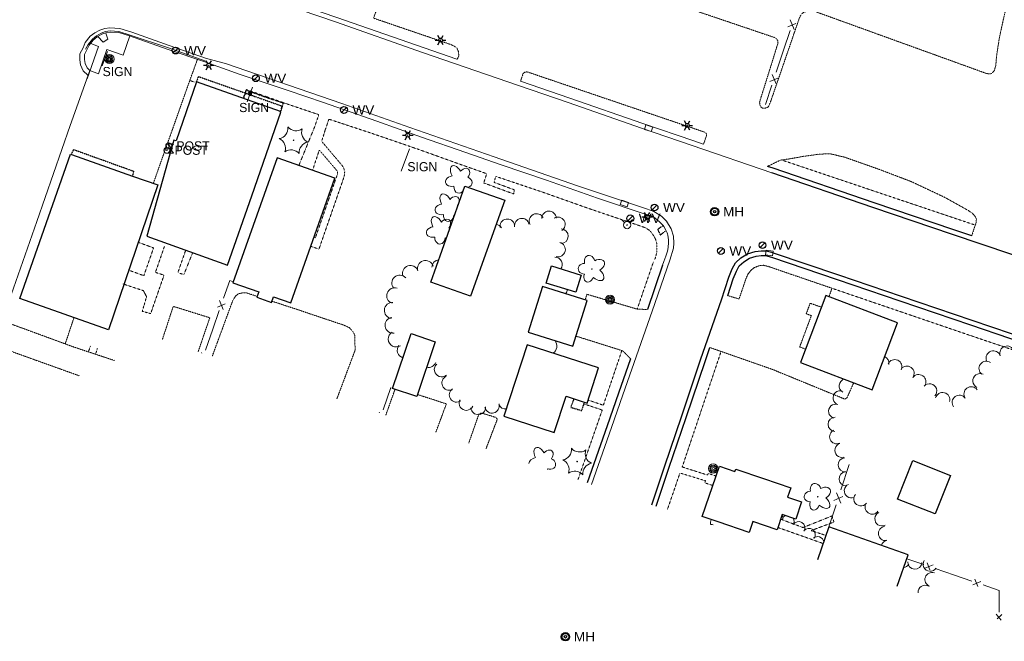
# Model space of a CAD drawing. Extents: x 386588 to 390135, y 96998 to 113606.
# Tile 22 of 92: x 388141 to 388659, y 98627 to 98953. Entities that reach past the tile are written whole.
import ezdxf
from ezdxf.enums import TextEntityAlignment as Align

# ---------------------------------------------------------------- set-up
doc = ezdxf.new("R2010")
doc.units = 0
doc.header["$MEASUREMENT"] = 0
for name, pattern in [('Wisdot1', [0.0625, 0.03125, -0.03125]), ('Wisdot3', [0.1875, 0.125, -0.0625]), ('Wisdot5', [0.1, 0.05, -0.05])]:
    doc.linetypes.add(name, pattern=pattern)
for name, color, linetype, lineweight in [('E_BLD', 241, 'Continuous', 25), ('E_BLD_HvyDash', 241, 'Wisdot3', 25), ('E_DRN', 40, 'Continuous', 15), ('E_DTM_SlopeBottom', 3, 'Wisdot1', 25), ('E_DTM_SlopeTop', 3, 'Wisdot1', 25), ('E_DWY', 2, 'Wisdot3', 15), ('E_LAND_Vegetation', 3, 'Continuous', 15), ('E_LTG', 21, 'Continuous', 25), ('E_MISCPROP', 30, 'Continuous', 15), ('E_MISCPROP_HvyDash', 241, 'Wisdot3', 25), ('E_MISCPROP_Railing', 30, 'Continuous', 15), ('E_PATH_Sidewalk', 2, 'Wisdot5', 15), ('E_RDWY', 21, 'Continuous', 25), ('E_RDWY_AsphConc', 200, 'Continuous', 25), ('E_SGN', 21, 'Continuous', 15), ('E_SGN_Footing', 21, 'Wisdot5', 15), ('E_UTL_AG', 30, 'Continuous', 15), ('E_UTL_SAN', 3, 'Continuous', 25), ('E_UTL_W', 5, 'Continuous', 25), ('E_UTL_WHydrant', 4, 'Continuous', 15)]:
    doc.layers.add(name, color=color, linetype=linetype, lineweight=lineweight)
doc.layers.add('P2S1_Complete', color=7, linetype='Continuous', lineweight=15, transparency=0.9)
doc.styles.add('Style-dot_font5', font='dot_font5.shx')

# ---------------------------------------------------------------- blocks, each defined once
blk = doc.blocks.new('MTR')
at = {"layer": 'E_UTL_AG', "flags": 128}
for points in [[(-3.8, 6.5), (3.8, 6.5), (0, 1.2)], [(-3.8, -6.5), (3.8, -6.5), (0, -1.2)]]:
    blk.add_lwpolyline(points, close=True, dxfattribs=at)
at = {"layer": 'E_UTL_AG'}
blk.add_ellipse((0, 0), major_axis=(2.5, 0), ratio=0.5, dxfattribs=at)
blk = doc.blocks.new('CTRE')
at = {"layer": 'E_LAND_Vegetation'}
blk.add_circle((0, 0), 0.223, dxfattribs=at)
for centre, start, end in [((-11.97, 8.96), 280.2067, 5.97162), ((1.81, 14.92), 220.21132, 305.97623), ((13.83, 5.89), 160.21133, 245.97624), ((-13.83, -5.9), 340.21132, 65.97623), ((-1.81, -14.93), 40.21133, 125.97624)]:
    blk.add_arc(centre, 7.87, start, end, dxfattribs=at)
at = {"layer": 'E_LAND_Vegetation', "extrusion": (0, 0, -1)}
blk.add_arc((-12.03, -9.04), 7.87, 354.07279, 79.74889, dxfattribs=at)
blk = doc.blocks.new('POLE')
at = {"layer": 'E_MISCPROP'}
for radius in [4.46, 3.35, 2.23, 1.12]:
    blk.add_circle((0, 0), radius, dxfattribs=at)
blk = doc.blocks.new('POST')
at = {"layer": 'E_MISCPROP'}
for radius in [4, 0.5]:
    blk.add_circle((0, 0), radius, dxfattribs=at)
at = {"layer": 'E_MISCPROP', "style": 'Style-dot_font5'}
blk.add_text('POST', height=12, dxfattribs=at).set_placement((10, 0), align=Align.MIDDLE_LEFT)
blk = doc.blocks.new('SIGN')
at = {"layer": 'E_SGN', "lineweight": 13, "style": 'Style-dot_font5'}
blk.add_text('SIGN', height=12, dxfattribs=at).set_placement((0, 0), align=Align.MIDDLE_CENTER)
blk = doc.blocks.new('DTRE')
at = {"layer": 'E_LAND_Vegetation'}
blk.add_circle((-0.18, 0), 0.183, dxfattribs=at)
for centre, major_axis, ratio in [((-1.87, 5.32), (1.36, -4.98), 0.782863), ((4.06, 2.74), (-5.27, -2.93), 0.691916), ((-5.87, 0.15), (4.93, -0.12), 0.832022), ((-2.49, -5.24), (1.8, 4.86), 0.716896), ((3.54, -3.71), (-5.01, 4.58), 0.560249)]:
    blk.add_ellipse(centre, major_axis=major_axis, ratio=ratio, start_param=1.570796, end_param=4.712389, dxfattribs=at)
blk = doc.blocks.new('INLET')
at = {"layer": 'E_DRN', "flags": 128}
blk.add_lwpolyline([(-7.5, 10), (7.5, 10), (7.5, 0), (-7.5, 0)], close=True, dxfattribs=at)
blk = doc.blocks.new('WV')
at = {"layer": 'E_UTL_W'}
blk.add_line((-2.8, -2.8), (2.8, 2.8), dxfattribs=at)
blk.add_circle((0, 0), 4, dxfattribs=at)
at = {"layer": 'E_UTL_W', "style": 'Style-dot_font5', "width": 1.111111}
blk.add_text('WV', height=10.8, dxfattribs=at).set_placement((10, 0), align=Align.MIDDLE_LEFT)
blk = doc.blocks.new('HYD')
at = {"layer": 'E_UTL_WHydrant'}
for p, q in [((-3.8, 3.8), (-8.3, 8.3)), ((3.8, 3.8), (8.3, 8.3))]:
    blk.add_line(p, q, dxfattribs=at)
for radius in [5.48, 0.42]:
    blk.add_circle((0, 0), radius, dxfattribs=at)
blk = doc.blocks.new('LPOL')
at = {"layer": 'E_LTG'}
for p, q in [((-4, 0), (-1.5, 0)), ((-0.75, 1.3), (-2, 3.46)), ((0.75, 1.3), (2, 3.46)), ((1.5, 0), (4, 0)), ((-2, -3.46), (-0.75, -1.3)), ((2, -3.46), (0.75, -1.3))]:
    blk.add_line(p, q, dxfattribs=at)
for radius in [1.5, 1.5, 1.5, 0.125]:
    blk.add_circle((0, 0), radius, dxfattribs=at)
blk = doc.blocks.new('SAMH')
at = {"layer": 'E_UTL_SAN'}
for radius in [5, 4, 1.5]:
    blk.add_circle((0, 0), radius, dxfattribs=at)
at = {"layer": 'E_UTL_SAN', "style": 'Style-dot_font5', "width": 1.111111}
blk.add_text('MH', height=10.8, dxfattribs=at).set_placement((10, 0), align=Align.MIDDLE_LEFT)

msp = doc.modelspace()

# ---------------------------------------------------------------- linework, layer by layer
at = {"layer": 'E_BLD'}
for p, q in [((388234.32, 98920.57), (388223.58, 98889.68)), ((388278.49, 98905), (388234.32, 98920.57)), ((388263.32, 98860.64), (388278.58, 98904.58)), ((388278.35, 98904.69), (388278.49, 98905)), ((388278.58, 98904.58), (388278.35, 98904.69)), ((388221.88, 98888.18), (388208.15, 98839.58)), ((388222.48, 98890.02), (388221.88, 98888.18)), ((388223.58, 98889.68), (388222.48, 98890.02)), ((388141.52, 98806.84), (388168.13, 98882.53)), ((388168.13, 98882.53), (388168.62, 98882.51)), ((388168.62, 98882.51), (388200.67, 98871.1)), ((388276.6, 98880.69), (388253.41, 98815.07)), ((388307.03, 98869.94), (388276.6, 98880.69)), ((388276.6, 98880.69), (388276.6, 98880.69)), ((388200.67, 98871.1), (388214, 98866.56)), ((388214, 98866.56), (388188.12, 98790.45)), ((388283.9, 98804.46), (388307.03, 98869.94)), ((388307.03, 98869.94), (388307.03, 98869.94)), ((388357.35, 98815.43), (388375.28, 98865.85)), ((388375.28, 98865.85), (388375.28, 98865.85)), ((388375.28, 98865.85), (388396.25, 98858.4)), ((388250.62, 98824.36), (388263.32, 98860.64)), ((388396.25, 98858.4), (388378.33, 98807.98)), ((388208.15, 98839.58), (388250.62, 98824.36)), ((388418.08, 98814.94), (388420.88, 98823.92)), ((388420.88, 98823.92), (388420.88, 98823.92)), ((388420.88, 98823.92), (388436.35, 98819.1)), ((388436.35, 98819.1), (388433.55, 98810.11)), ((388253.41, 98815.07), (388253.41, 98815.07)), ((388253.41, 98815.07), (388267.04, 98810.25)), ((388378.33, 98807.98), (388357.35, 98815.43)), ((388357.35, 98815.43), (388357.35, 98815.43)), ((388433.55, 98810.11), (388418.08, 98814.94)), ((388418.08, 98814.94), (388418.08, 98814.94)), ((388267.04, 98810.25), (388266.06, 98807.49)), ((388416.01, 98813.13), (388408.46, 98789.18)), ((388439.59, 98805.7), (388416.01, 98813.13)), ((388433.55, 98810.11), (388433.55, 98810.11)), ((388564.93, 98808.37), (388551.57, 98773.27)), ((388602.53, 98794.05), (388564.93, 98808.37)), ((388564.93, 98808.37), (388564.93, 98808.37)), ((388188.12, 98790.45), (388141.52, 98806.84)), ((388266.06, 98807.49), (388266.06, 98807.49)), ((388266.06, 98807.49), (388273.66, 98804.8)), ((388273.66, 98804.8), (388274.69, 98807.72)), ((388274.69, 98807.72), (388274.69, 98807.72)), ((388274.69, 98807.72), (388283.9, 98804.46)), ((388378.33, 98807.98), (388378.33, 98807.98)), ((388432.04, 98781.75), (388439.59, 98805.7)), ((388439.59, 98805.7), (388439.59, 98805.7)), ((388589.17, 98758.95), (388602.53, 98794.05)), ((388602.53, 98794.05), (388602.53, 98794.05)), ((388337.31, 98759.56), (388347.02, 98788.39)), ((388347.02, 98788.39), (388359.69, 98784.12)), ((388408.46, 98789.18), (388408.46, 98789.18)), ((388408.46, 98789.18), (388432.04, 98781.75)), ((388359.69, 98784.12), (388349.98, 98755.29)), ((388407.98, 98782.52), (388395.83, 98744.99)), ((388445.57, 98770.36), (388407.98, 98782.52)), ((388551.57, 98773.27), (388589.17, 98758.95)), ((388439.61, 98751.95), (388445.57, 98770.36)), ((388445.57, 98770.36), (388445.57, 98770.36)), ((388349.98, 98755.29), (388337.31, 98759.56)), ((388337.31, 98759.56), (388337.31, 98759.56)), ((388349.98, 98755.29), (388349.98, 98755.29)), ((388422.24, 98736.45), (388428.42, 98755.57)), ((388428.42, 98755.57), (388428.42, 98755.57)), ((388428.42, 98755.57), (388439.61, 98751.95)), ((388439.61, 98751.95), (388439.61, 98751.95)), ((388395.83, 98744.99), (388395.83, 98744.99)), ((388395.83, 98744.99), (388422.24, 98736.45)), ((388422.24, 98736.45), (388422.24, 98736.45)), ((388602.63, 98701.49), (388610.59, 98721.71)), ((388610.59, 98721.71), (388630.39, 98713.92)), ((388500.02, 98692.31), (388509.08, 98718.83)), ((388509.08, 98718.83), (388517.16, 98716.07)), ((388517.16, 98716.07), (388517.58, 98717.3)), ((388517.16, 98716.07), (388517.16, 98716.07)), ((388517.58, 98717.3), (388517.58, 98717.3)), ((388517.58, 98717.3), (388532.14, 98712.32)), ((388532.14, 98712.32), (388532.14, 98712.32)), ((388532.14, 98712.32), (388546.46, 98707.44)), ((388630.39, 98713.92), (388622.43, 98693.7)), ((388630.39, 98713.92), (388630.39, 98713.92)), ((388546.46, 98707.44), (388544.77, 98702.51)), ((388546.46, 98707.44), (388546.46, 98707.44)), ((388544.77, 98702.51), (388544.77, 98702.51)), ((388544.77, 98702.51), (388552.18, 98699.98)), ((388552.18, 98699.98), (388549.11, 98690.98)), ((388552.18, 98699.98), (388552.18, 98699.98)), ((388602.63, 98701.49), (388602.63, 98701.49)), ((388622.43, 98693.7), (388602.63, 98701.49)), ((388500.02, 98692.31), (388500.02, 98692.31)), ((388508.35, 98689.48), (388500.02, 98692.31)), ((388524.61, 98683.93), (388508.35, 98689.48)), ((388508.35, 98689.48), (388508.35, 98689.48)), ((388526.6, 98689.74), (388524.61, 98683.93)), ((388539.29, 98685.4), (388526.6, 98689.74)), ((388526.6, 98689.74), (388526.6, 98689.74)), ((388542.03, 98693.4), (388539.29, 98685.4)), ((388549.11, 98690.98), (388542.03, 98693.4)), ((388542.03, 98693.4), (388542.03, 98693.4)), ((388622.43, 98693.7), (388622.43, 98693.7)), ((388566.56, 98686.89), (388560.49, 98669.6)), ((388608.18, 98672.27), (388566.56, 98686.89)), ((388524.61, 98683.93), (388524.61, 98683.93)), ((388602.42, 98655.85), (388608.18, 98672.27)), ((388608.18, 98672.27), (388608.18, 98672.27))]:
    msp.add_line(p, q, dxfattribs=at)
at = {"layer": 'E_BLD_HvyDash', "flags": 128}
for points in [[(388234.32, 98920.57), (388235.37, 98923.35)], [(388235.37, 98923.35), (388279.38, 98907.82)], [(388279.38, 98907.82), (388278.49, 98905)], [(388168.62, 98882.51), (388169.8, 98885.02)], [(388169.8, 98885.02), (388201.23, 98873.67)], [(388201.23, 98873.67), (388200.67, 98871.1)], [(388479.5, 98845.17), (388476.63, 98843.05)], [(388476.63, 98843.05), (388477.89, 98840.21)], [(388477.89, 98840.21), (388481.02, 98842.41)]]:
    msp.add_lwpolyline(points, dxfattribs=at)
at = {"layer": 'E_DTM_SlopeBottom', "flags": 128}
for points in [[(388260.4, 98916.39), (388258.92, 98912.16)], [(388271.26, 98912.54), (388260.4, 98916.39)], [(388280.03, 98909.48), (388271.26, 98912.54)], [(388278.54, 98905.03), (388280.03, 98909.48)]]:
    msp.add_lwpolyline(points, dxfattribs=at)
at = {"layer": 'E_DTM_SlopeTop', "flags": 128}
msp.add_lwpolyline([(388278.48, 98905.05), (388279.9, 98909.42), (388271.21, 98912.21), (388260.48, 98916.16), (388259.08, 98912.06)], dxfattribs=at)
at = {"layer": 'E_DWY', "flags": 128}
for points in [[(388354.68, 99024.54), (388333.29, 99031.53), (388324.69, 99033.96), (388314.33, 99036.35), (388304.84, 99038.94), (388297.32, 99042.53), (388290.59, 99046.24), (388286.25, 99051.35), (388282.67, 99056), (388280.81, 99059.96), (388277.7, 99065.15), (388274.29, 99069.37), (388270.36, 99072.69), (388264.59, 99076.25), (388257.71, 99079.08), (388225.56, 99089.37), (388219.17, 99091.29), (388215.79, 99092.82), (388212.84, 99094.59), (388209.97, 99096.15), (388206.83, 99097.33), (388203.29, 99097.98), (388199.94, 99097.98), (388196.22, 99095.84), (388192.7, 99090.44), (388186.12, 99065.09), (388186.44, 99060.23), (388188.06, 99057.64), (388191.08, 99056.02), (388290.27, 99024.22), (388296.74, 99022.23), (388314.95, 99018.9), (388319.76, 99017.83), (388322.66, 99015.83), (388325.18, 99012.94), (388326.5, 99010.54), (388327.92, 99007.72), (388330, 99004.87), (388332.06, 99002.38), (388334.48, 98999.92), (388337.3, 98997.99), (388340.7, 98996.09), (388341.18, 98995.47), (388341.6, 98994.62), (388327.34, 98953.99), (388368.09, 98940.1), (388370.96, 98938.61), (388371.9, 98936.48), (388372.11, 98934.31), (388371.31, 98932.43)], [(388535.91, 98910.22), (388550.91, 98953.79), (388552.04, 98956.21), (388553.79, 98957.32), (388556.22, 98957.77), (388558.87, 98957.64), (388648.99, 98925.07), (388650.48, 98924.7), (388651.48, 98924.7), (388652.49, 98925.41), (388653.41, 98926.53), (388654.14, 98928.8), (388654.65, 98934.52), (388656.02, 98943.34), (388658.63, 98955.52), (388661.9, 98967.51), (388664.98, 98975.27), (388669.49, 98985.23), (388673.86, 98992.84), (388677.51, 98997.18), (388682.35, 99001.24), (388687.22, 99003.84), (388693.88, 99006.03), (388699.79, 99007), (388708.27, 99007.31), (388714.4, 99006.82), (388722.77, 99005.08), (388729.9, 99002.67), (388737, 98998.96), (388745.65, 98993.78), (388753.42, 98987.77), (388762.7, 98979.35), (388769.03, 98972.02), (388774.61, 98964.64), (388778.66, 98957.17), (388781.66, 98950.62), (388783.68, 98942.14), (388784.22, 98935.55), (388783.31, 98926.06), (388782.11, 98915.55), (388778.52, 98901.19), (388773.28, 98885.27), (388803.32, 98873.84), (388803.72, 98873.05), (388796.9, 98854.44), (388783.82, 98819.14), (388781.88, 98813.68), (388781.27, 98813.23), (388780.69, 98813.08), (388764.35, 98819.23), (388730.96, 98830.91), (388714.91, 98837.08), (388715.99, 98841.25), (388716.03, 98844.3), (388715.59, 98847.44), (388714.12, 98852.09), (388712.3, 98855.72), (388709.62, 98858.25), (388706.41, 98859.91), (388703.13, 98860.82), (388699.79, 98861.66), (388695.72, 98861.16), (388691.14, 98859.46), (388687.41, 98857.4), (388684.35, 98854.86), (388682.06, 98851.31), (388679.73, 98845.65), (388677.88, 98839.67), (388676.51, 98834.54), (388675.55, 98828.19)], [(388535.91, 98910.22), (388534.82, 98907.64), (388534.1, 98907.07), (388532.84, 98906.71), (388531.75, 98906.73), (388531.01, 98907.16), (388530.32, 98908.39), (388530.09, 98909.75), (388530.43, 98911), (388539.8, 98940.97), (388539.68, 98942.15), (388538.95, 98943.24), (388537.96, 98943.84), (388485.03, 98961.75), (388414.07, 98986.08), (388396.95, 98992.26), (388369.01, 99002.9)], [(388234.87, 98932.54), (388231.01, 98921.96), (388211.66, 98867.36)], [(388404.53, 98920.96), (388405.84, 98924.79), (388406.55, 98925.54), (388407.93, 98925.84), (388501.33, 98894.12), (388502.07, 98893.52), (388502.3, 98892.46), (388500.65, 98887.83)], [(388641.52, 98839.69), (388643.85, 98846.68), (388644.02, 98848.56), (388643.22, 98850.09), (388641.77, 98851.7), (388639.63, 98853.09), (388627.29, 98859.97), (388609.76, 98868.21), (388593, 98874.58), (388575.07, 98880.92), (388567.39, 98882.77), (388561.77, 98882.64), (388553.12, 98881.44), (388545.99, 98880.16), (388541, 98879.43)], [(388541, 98879.43), (388534.32, 98876.21)], [(388534.54, 98823.69), (388532.25, 98824.24), (388530.28, 98824.19), (388527.16, 98822.96), (388525.57, 98821.62), (388523.89, 98819.47), (388522.88, 98817), (388519.33, 98806.57), (388513.39, 98808.34)], [(388534.54, 98823.69), (388568.13, 98812.19), (388566.55, 98807.75)], [(388242.5, 98776.3), (388253.42, 98805.95), (388254.91, 98808.18), (388256.34, 98809.27), (388258.44, 98809.79), (388260.5, 98809.8), (388266.21, 98807.91)], [(388471.28, 98801.01), (388465.69, 98801.28), (388439.45, 98809.02), (388438.47, 98806.05)], [(388273.87, 98805.41), (388287.33, 98801.01), (388311.92, 98792.75), (388314.63, 98791.47), (388316.83, 98788.99), (388317.53, 98787.14), (388317.59, 98779.56), (388308.08, 98754.22)], [(388554.23, 98780.25), (388551.16, 98781.39), (388557.3, 98797.82), (388554.62, 98798.81), (388556.66, 98804.33), (388562.6, 98802.24)], [(388216.29, 98785.04), (388222.09, 98802.68), (388241.28, 98796.72), (388235.14, 98778.78)], [(388191.21, 98774.26), (388170.12, 98781.24), (388132.19, 98795.15)], [(388165.35, 98782.99), (388169.82, 98796.44)], [(388462.29, 98775.23), (388458.21, 98779.34), (388433.71, 98787.04)], [(388172.63, 98766.27), (388127.79, 98782.36)], [(388536.88, 98769.58), (388504.02, 98781.06)], [(388579.57, 98762.61), (388576.1, 98754.82), (388575.41, 98754.27), (388574.85, 98754.01), (388536.88, 98769.58)], [(388333.75, 98745.58), (388338.6, 98759.12)], [(388350.36, 98756.43), (388365.57, 98751.48), (388360.07, 98736.72)], [(388377.34, 98730.91), (388382.71, 98746.23), (388384, 98746.68), (388391.73, 98744.34), (388392.3, 98743.35), (388386.37, 98727.86)]]:
    msp.add_lwpolyline(points, dxfattribs=at)
at = {"layer": 'E_LAND_Vegetation'}
for centre, radius, start, end in [((388412.95, 98847.52), 3.83, 27.8308, 207.8308), ((388419.49, 98848.89), 3.83, 2.082, 182.082), ((388391.15, 98842.03), 3.83, 29.4326, 80.607), ((388397.58, 98844.72), 3.83, 10.2328, 190.2328), ((388405.21, 98845.07), 3.83, 10.6335, 190.6335), ((388424.14, 98845.72), 3.83, 301.7022, 121.7022), ((388425.78, 98839.59), 3.83, 268.9637, 88.9637), ((388424.24, 98832.54), 3.83, 255.6848, 75.6848), ((388346.67, 98820.03), 4.16, 17.9373, 197.9373), ((388354.59, 98822.59), 4.16, 17.9373, 197.9373), ((388362.07, 98823.06), 4.16, 97.347, 176.8097), ((388422.61, 98824.63), 3.83, 324.4864, 90.7041), ((388341.08, 98814.95), 4.16, 41.2899, 221.2899), ((388338.37, 98808.28), 4.16, 71.0973, 251.0973), ((388426.82, 98810.94), 2.12, 309.2787, 17.4829), ((388337.13, 98800.56), 4.16, 84.7049, 264.7049), ((388337.52, 98792.75), 4.16, 98.1748, 278.1748), ((388339.21, 98785.54), 4.16, 121.7998, 301.7998), ((388419.16, 98781.89), 4.48, 302.6018, 38.9339), ((388343.92, 98779.71), 4.16, 142.8675, 253.7289), ((388652.91, 98775.53), 3.81, 19.5074, 199.5074), ((388660.1, 98778.08), 3.81, 19.5074, 199.5074), ((388356.35, 98774.49), 3.83, 252.6873, 341.4707), ((388363.06, 98769.53), 3.83, 131.0681, 311.0681), ((388594.24, 98772.84), 3.81, 350.6205, 66.0849), ((388601.07, 98770.94), 3.81, 335.3881, 155.3881), ((388649.16, 98770.1), 3.81, 53.6311, 233.6311), ((388607.49, 98767.55), 3.81, 324.1512, 144.1512), ((388613.67, 98763.09), 3.81, 324.1512, 144.1512), ((388645.94, 98763.58), 3.81, 64.704, 244.704), ((388367.03, 98762.44), 3.83, 113.7036, 293.7036), ((388575.66, 98760.93), 3.72, 106.355, 240.2397), ((388619.38, 98758.3), 3.81, 318.6939, 138.6939), ((388370.94, 98756.24), 3.83, 124.0673, 304.0673), ((388572.4, 98754.66), 3.72, 71.5796, 251.5796), ((388626.25, 98753.65), 3.81, 345.538, 165.538), ((388641.27, 98756.7), 3.81, 35.7827, 215.7827), ((388376.03, 98751.91), 3.83, 153.7343, 333.7343), ((388389.56, 98750.49), 3.83, 194.6084, 14.6084), ((388635.08, 98752.24), 3.81, 35.7827, 215.7827), ((388382.31, 98749.63), 3.83, 183.7267, 3.7267), ((388396.6, 98752.64), 3.83, 203.7053, 277.2116), ((388570.06, 98747.6), 3.72, 71.5796, 251.5796), ((388569.77, 98740.74), 3.72, 89.295, 269.295), ((388570.63, 98734.26), 3.72, 113.9699, 293.9699), ((388573.33, 98727.08), 3.72, 105.5298, 285.5298), ((388575.12, 98719.52), 3.72, 93.6949, 273.6949), ((388575.59, 98712.1), 3.72, 93.6949, 273.6949), ((388578.31, 98705.81), 3.72, 113.134, 293.134), ((388583.35, 98701.63), 3.72, 141.1222, 321.1222), ((388589.24, 98697.31), 3.72, 145.1941, 325.1941), ((388508.38, 98688.87), 4.1, 153.3331, 190.1743), ((388539.01, 98691.58), 3.32, 346.0714, 28.2546), ((388544.93, 98689.77), 3.32, 112.5376, 149.642), ((388544.93, 98689.77), 3.32, 329.642, 29.755), ((388550.64, 98686.41), 3.32, 328.7281, 148.7281), ((388594.39, 98691.1), 3.72, 115.9926, 295.9926), ((388504.67, 98684.01), 4.1, 74.901, 92.7654), ((388556.06, 98682.83), 3.32, 323.1258, 143.1258), ((388596.22, 98683.41), 3.72, 97.979, 277.979), ((388560.6, 98678.47), 3.32, 12.1014, 131.2884), ((388597.82, 98676.31), 3.72, 103.0268, 166.3747), ((388611.72, 98668.38), 3.69, 176.2593, 356.2593), ((388619.72, 98667.31), 3.69, 146.8118, 326.8118), ((388605.26, 98669.21), 3.69, 278.8377, 330.4652), ((388620.65, 98659.28), 3.69, 69.7269, 249.7269), ((388617.06, 98652.55), 3.69, 61.0286, 184.518)]:
    msp.add_arc(centre, radius, start, end, dxfattribs=at)
for centre, major_axis, ratio, start_param, end_param in [((388370.81, 98872.42), (2.16, -3.98), 0.560249, 1.570796, 4.712389), ((388374.95, 98872.07), (-2.19, -2.67), 0.716896, 1.570796, 4.712389), ((388369.08, 98868.47), (3.96, 0.7), 0.691916, 1.570796, 4.712389), ((388375.9, 98867.93), (-3.08, 1.15), 0.832022, 2.245779, 4.712389), ((388372.25, 98865.55), (0.23, 3.44), 0.782863, 1.570796, 4.275211), ((388372.25, 98865.55), (0.23, 3.44), 0.782863, 4.457873, 4.712389), ((388375.9, 98867.93), (-3.08, 1.15), 0.832022, 1.570796, 1.616941), ((388365.29, 98857.61), (2.16, -3.98), 0.560249, 1.570796, 4.712389), ((388369.42, 98857.27), (-2.19, -2.67), 0.716896, 1.570796, 4.712389), ((388363.56, 98853.66), (3.96, 0.7), 0.691916, 1.570796, 4.712389), ((388370.38, 98853.13), (-3.08, 1.15), 0.832022, 4.617706, 4.712389), ((388360.76, 98845.71), (2.16, -3.98), 0.560249, 1.570796, 4.712389), ((388366.73, 98850.74), (0.23, 3.44), 0.782863, 1.570796, 4.712389), ((388370.38, 98853.13), (-3.08, 1.15), 0.832022, 1.570796, 1.692635), ((388359.03, 98841.77), (3.96, 0.7), 0.691916, 1.570796, 4.712389), ((388364.89, 98845.37), (-2.19, -2.67), 0.716896, 1.570796, 4.712389), ((388365.85, 98841.23), (-3.08, 1.15), 0.832022, 4.530588, 4.712389), ((388362.2, 98838.85), (0.23, 3.44), 0.782863, 1.570796, 4.712389), ((388365.85, 98841.23), (-3.08, 1.15), 0.832022, 1.570796, 1.779754), ((388414.66, 98724.52), (2.16, -3.98), 0.560249, 1.570796, 4.712389), ((388418.8, 98724.18), (-2.19, -2.67), 0.716896, 1.570796, 4.712389), ((388412.94, 98720.58), (3.96, 0.7), 0.691916, 1.570796, 3.002871), ((388419.75, 98720.04), (-3.08, 1.15), 0.832022, 1.570796, 4.712389), ((388416.11, 98717.66), (0.23, 3.44), 0.782863, 4.563977, 4.712389)]:
    msp.add_ellipse(centre, major_axis=major_axis, ratio=ratio, start_param=start_param, end_param=end_param, dxfattribs=at)
at = {"layer": 'E_MISCPROP_HvyDash', "flags": 128}
msp.add_lwpolyline([(388432.55, 98754.24), (388430.91, 98749.71), (388436.66, 98747.95), (388438.18, 98752.42)], dxfattribs=at)
at = {"layer": 'E_MISCPROP_Railing'}
for p, q in [((388545, 98949.4), (388549.21, 98951.2)), ((388548.27, 98948.12), (388546.21, 98953.05)), ((388535.49, 98920.73), (388539.7, 98922.53)), ((388538.76, 98919.45), (388536.7, 98924.38)), ((388245.26, 98802.3), (388249.33, 98803.96)), ((388248.38, 98801.03), (388246.47, 98805.78)), ((388237.12, 98778.11), (388236.98, 98778.47)), ((388330.37, 98746.72), (388330.21, 98747.11)), ((388572.82, 98699.28), (388570.44, 98704.87)), ((388569.09, 98700.71), (388573.87, 98702.78)), ((388616.93, 98665.17), (388621.29, 98666.94)), ((388618.09, 98668.03), (388619.63, 98664.31)), ((388642.05, 98656.55), (388646.41, 98658.32)), ((388643.21, 98659.41), (388644.75, 98655.69)), ((388654.31, 98641.07), (388657.05, 98637.94)), ((388657.4, 98640.92), (388654.86, 98638.66))]:
    msp.add_line(p, q, dxfattribs=at)
at = {"layer": 'E_MISCPROP_Railing', "flags": 128}
for points in [[(388542.69, 98937.27), (388546.09, 98947.52)], [(388538.82, 98925.63), (388542.69, 98937.27)], [(388533.18, 98908.61), (388536.58, 98918.85)], [(388248.52, 98806.94), (388251.74, 98816.2), (388253.61, 98815.63)], [(388242.89, 98790.73), (388246.28, 98800.49)], [(388239.03, 98779.63), (388242.89, 98790.73)], [(388332.37, 98748.33), (388336.45, 98760.01)], [(388572.84, 98706.3), (388577.14, 98719.58)], [(388566.56, 98686.89), (388570.34, 98698.57)], [(388607.45, 98670.17), (388616.42, 98667.09)], [(388622.36, 98665.05), (388632.57, 98661.55)], [(388632.57, 98661.55), (388641.55, 98658.47)], [(388647.48, 98656.44), (388655.92, 98653.54), (388655.93, 98651.67)], [(388655.93, 98651.67), (388655.96, 98642.18)]]:
    msp.add_lwpolyline(points, dxfattribs=at)
at = {"layer": 'E_PATH_Sidewalk', "flags": 128}
for points in [[(388230.77, 98921.28), (388233.23, 98920.43)], [(388280.06, 98909.57), (388280.11, 98909.55), (388298.46, 98903.37), (388298.32, 98902.65), (388298.33, 98902.64), (388296.29, 98896.74)], [(388296.29, 98896.74), (388288.06, 98876.64)], [(388301.82, 98895.01), (388303.72, 98900.52), (388303.71, 98900.64), (388303.91, 98900.95), (388327.01, 98893.33), (388352.03, 98884.73), (388373.15, 98877.13), (388386.78, 98872.35), (388385.18, 98867.52), (388400.95, 98861.7), (388401.23, 98863.92), (388390.64, 98867.77), (388391.5, 98870.94), (388416.44, 98862.55), (388442.27, 98853.42), (388467.48, 98844.91), (388470.13, 98843.95), (388472.02, 98842.76), (388472.02, 98842.76), (388472.99, 98841.81), (388472.99, 98841.81), (388474.71, 98839.42), (388474.71, 98839.42), (388475.33, 98838.22), (388475.33, 98838.22), (388475.88, 98836.62), (388475.88, 98836.62), (388476.12, 98835.5), (388476.12, 98835.5), (388476.18, 98834.78), (388476.18, 98834.78), (388476.17, 98832.25), (388476.17, 98832.25), (388475.97, 98830.48), (388475.97, 98830.48), (388475.3, 98827.96), (388475.3, 98827.96), (388475.01, 98827.12)], [(388301.82, 98895.01), (388300.07, 98889.34), (388310.9, 98876.55), (388311.74, 98875.18), (388312.15, 98873.31), (388312.06, 98871.79), (388311.72, 98870.4), (388298.64, 98832.75), (388294.41, 98834.2)], [(388296.1, 98839), (388296.78, 98838.74), (388308.46, 98872.41), (388308.46, 98873.17), (388308.23, 98873.77), (388298.8, 98884.76), (388295.27, 98874.09)], [(388643.41, 98845.35), (388541.73, 98879.53)], [(388195.71, 98814.46), (388206.4, 98810.93), (388208.07, 98807.77), (388205.83, 98800.09), (388210.22, 98798.86), (388217.24, 98819.07), (388212.74, 98820.53), (388217.46, 98834.15)], [(388203.5, 98836.38), (388211.76, 98833.39), (388206.65, 98818.8), (388198.33, 98821.82)], [(388228.64, 98832.23), (388224.52, 98820.4), (388227.67, 98819.37), (388232.32, 98830.93)], [(388465.81, 98801.27), (388474.41, 98826.22)], [(388729.66, 98757.46), (388640.88, 98787.37), (388568.13, 98812.19)], [(388177.52, 98778.79), (388178.58, 98781.84)], [(388181.3, 98777.54), (388182.23, 98780.55)], [(388440.11, 98753.47), (388448.03, 98750.78), (388457.76, 98779.49)], [(388507.3, 98713.62), (388503.09, 98714.95), (388502.78, 98714.13), (388489.47, 98718.36), (388509.88, 98779.01)], [(388447.44, 98748.28), (388437.85, 98751.45)], [(388434.68, 98711.6), (388447.44, 98748.28)], [(388481.61, 98695.8), (388488.28, 98715.22), (388501.67, 98711.14), (388501.37, 98710.03), (388505.59, 98708.6)], [(388564.99, 98682.42), (388557.14, 98684.95), (388569.16, 98689.45), (388568.15, 98692.66), (388552.88, 98686.56), (388541.2, 98690.98)], [(388539.71, 98686.62), (388563.5, 98678.18)]]:
    msp.add_lwpolyline(points, dxfattribs=at)
at = {"layer": 'E_RDWY', "flags": 128}
for points in [[(388537.27, 98875.19), (388534.34, 98876.21)], [(388677.64, 98824.84), (388631.4, 98840.47), (388589.55, 98854.67), (388536.47, 98872.83)], [(388641.52, 98839.69), (388632.2, 98842.84), (388590.35, 98857.04), (388537.27, 98875.19)], [(388473.42, 98698.56), (388480.12, 98718.51), (388489.24, 98745.2), (388499.3, 98775.07), (388510.05, 98806.14), (388513.91, 98818.06), (388515.67, 98822.33), (388517.48, 98825.5), (388520.3, 98828.12), (388523.83, 98830.29), (388527.85, 98831.54), (388530.87, 98831.9), (388533.52, 98831.85), (388537.03, 98830.92)], [(388513.39, 98808.33), (388516.26, 98817.19), (388517.92, 98821.23), (388519.46, 98823.94), (388521.82, 98826.12), (388524.87, 98828), (388528.37, 98829.08), (388530.99, 98829.4), (388533.17, 98829.36), (388536.39, 98828.5)], [(388537.19, 98830.87), (388571.58, 98819.2), (388604.56, 98808.04), (388641.67, 98795.37), (388662.23, 98788.36), (388682.02, 98781.56), (388722.24, 98767.88), (388758.15, 98755.61), (388852.65, 98723.33), (388900.86, 98706.86), (388936.11, 98694.72), (388951.74, 98689.45), (388956.75, 98686.25), (388961.01, 98681.25), (388963.72, 98676.38), (388964.94, 98673.11)], [(388479.12, 98824.33), (388471.28, 98801.01)], [(388536.39, 98828.5), (388570.78, 98816.83), (388603.76, 98805.67), (388640.86, 98793), (388661.42, 98785.99), (388681.22, 98779.2), (388721.43, 98765.51), (388727.42, 98763.47)], [(388475.79, 98697.76), (388482.49, 98717.71), (388491.61, 98744.4), (388501.66, 98774.26), (388504.02, 98781.06)], [(388462.23, 98775.07), (388455.97, 98757.11), (388449.99, 98739.94), (388439.5, 98709.98)]]:
    msp.add_lwpolyline(points, dxfattribs=at)
at = {"layer": 'E_RDWY_AsphConc', "flags": 128}
msp.add_lwpolyline([(388262.75, 98914.91), (388262.32, 98914.92), (388261.99, 98914.65), (388261.99, 98914.65), (388261.99, 98914.05), (388262.52, 98913.75), (388262.52, 98913.75), (388262.99, 98913.98), (388263.1, 98914.5)], close=True, dxfattribs=at)
msp.add_lwpolyline([(388262.75, 98914.91), (388262.75, 98914.91)], dxfattribs=at)
at = {"layer": 'E_SGN'}
for p, q in [((388260.92, 98910.15), (388263.64, 98917.72)), ((388341.86, 98873.65), (388346.12, 98885.44))]:
    msp.add_line(p, q, dxfattribs=at)
at = {"layer": 'E_SGN_Footing', "flags": 128}
for points in [[(388261.99, 98915.28), (388261.45, 98914.72)], [(388261.45, 98914.72), (388261.48, 98913.87)], [(388261.48, 98913.87), (388262.13, 98913.33)], [(388262.77, 98915.31), (388261.99, 98915.28)], [(388262.13, 98913.33), (388262.9, 98913.42)], [(388263.34, 98914.79), (388262.77, 98915.31)], [(388262.9, 98913.42), (388263.4, 98914.02)], [(388263.4, 98914.02), (388263.34, 98914.79)]]:
    msp.add_lwpolyline(points, dxfattribs=at)
at = {"layer": 'P2S1_Complete'}
for p, q in [((388183.5, 98947.75, 1607.38), (388186.08, 98948.57, 1607.37)), ((388186.08, 98948.57, 1607.37), (388188.76, 98948.98, 1607.35)), ((388188.76, 98948.98, 1607.35), (388188.76, 98948.98, 1607.35)), ((388188.76, 98948.98, 1607.35), (388194.1, 98948.66, 1607.34)), ((388194.1, 98948.66, 1607.34), (388200.27, 98946.64, 1607.28)), ((388175.86, 98941.16, 1607.58), (388178.52, 98944.58, 1607.41)), ((388177.43, 98940.1, 1607.48), (388179.59, 98942.91, 1607.37)), ((388178.52, 98944.58, 1607.41), (388180.87, 98946.38, 1607.4)), ((388179.59, 98942.91, 1607.37), (388181.71, 98944.79, 1607.38)), ((388179.97, 98942.5, 1607.87), (388182.11, 98944.22, 1607.65)), ((388180.87, 98946.38, 1607.4), (388183.5, 98947.75, 1607.38)), ((388181.71, 98944.79, 1607.38), (388184.17, 98946.2, 1607.38)), ((388182.11, 98944.22, 1607.65), (388184.53, 98945.53, 1607.42)), ((388183.5, 98947.75, 1607.38), (388183.5, 98947.75, 1607.38)), ((388184.17, 98946.2, 1607.38), (388186.48, 98946.99, 1607.37)), ((388184.17, 98946.2, 1607.38), (388184.17, 98946.2, 1607.38)), ((388184.53, 98945.53, 1607.42), (388186.69, 98946.29, 1607.62)), ((388184.53, 98945.53, 1607.42), (388184.53, 98945.53, 1607.42)), ((388186.48, 98946.99, 1607.37), (388188.88, 98947.37, 1607.36)), ((388186.69, 98946.29, 1607.62), (388188.93, 98946.72, 1607.82)), ((388188.88, 98947.37, 1607.36), (388188.88, 98947.37, 1607.36)), ((388188.88, 98947.37, 1607.36), (388193.52, 98946.92, 1607.26)), ((388188.93, 98946.72, 1607.82), (388188.93, 98946.72, 1607.82)), ((388188.93, 98946.72, 1607.82), (388193.47, 98946.44, 1607.69)), ((388193.47, 98946.44, 1607.69), (388199.06, 98944.66, 1607.67)), ((388193.52, 98946.92, 1607.26), (388199.4, 98945.08, 1607.31)), ((388199.06, 98944.66, 1607.67), (388219.42, 98937.62, 1607.54)), ((388199.4, 98945.08, 1607.31), (388219.55, 98938.38, 1607.48)), ((388200.27, 98946.64, 1607.28), (388219.96, 98939.7, 1607.61)), ((388174.7, 98938.37, 1607.54), (388175.86, 98941.16, 1607.58)), ((388176.07, 98937.7, 1607.54), (388177.43, 98940.1, 1607.48)), ((388176.65, 98937.3, 1607.59), (388178, 98939.83, 1607.77)), ((388178, 98939.83, 1607.77), (388179.97, 98942.5, 1607.87)), ((388219.42, 98937.62, 1607.54), (388238.76, 98931.02, 1607.87)), ((388219.55, 98938.38, 1607.48), (388239.2, 98931.49, 1607.54)), ((388219.96, 98939.7, 1607.61), (388239.59, 98932.87, 1607.55)), ((388184.78, 98928.94), (388187.51, 98936.5))]:
    msp.add_line(p, q, dxfattribs=at)
at = {"layer": 'P2S1_Complete', "flags": 128}
for points in [[(388536.46, 98872.83), (388494.77, 98887.21), (388468.01, 98896.33), (388429.62, 98909.64), (388403.38, 98918.71), (388353.1, 98936.06), (388307.27, 98952.02), (388262.57, 98967.41), (388226.51, 98980.06), (388177.25, 98997.1)], [(388371.14, 98932.48), (388353.92, 98938.43), (388308.09, 98954.38), (388263.39, 98969.77), (388227.34, 98982.42), (388177.85, 98999.54)], [(388178.25, 98926.51), (388182.76, 98924.78), (388187.12, 98937.51), (388195.73, 98934.64), (388199.23, 98944.66)], [(388182.46, 98944.31), (388185.2, 98941.36)], [(388185.2, 98941.36), (388187.72, 98942.92)], [(388187.72, 98942.92), (388186.75, 98946.11)], [(388177.22, 98924.03), (388174.75, 98926.41), (388173.44, 98929.43), (388173.05, 98932.18), (388173.01, 98935.33), (388174.7, 98938.37)], [(388176.94, 98922.11), (388182.86, 98939.14), (388178.81, 98940.67)], [(388085.68, 98661.78), (388125.55, 98775.84), (388133.24, 98798.2), (388150.39, 98847.21), (388167.92, 98897.72), (388178.25, 98926.51), (388176.85, 98927.86), (388175.87, 98930.12), (388175.55, 98932.37), (388175.51, 98934.9), (388176.65, 98937.3)], [(388187.87, 98933.19), (388187.33, 98932.63)], [(388187.33, 98932.63), (388187.36, 98931.78)], [(388187.33, 98932.63), (388187.33, 98932.63)], [(388188.65, 98933.22), (388187.87, 98933.19)], [(388188.65, 98933.22), (388188.65, 98933.22)], [(388189.23, 98932.7), (388188.65, 98933.22)], [(388189.28, 98931.93), (388189.23, 98932.7)], [(388239.59, 98932.87), (388249.54, 98930.15), (388310.57, 98909.16), (388346.45, 98896.64), (388390.61, 98881.23), (388434.54, 98865.96), (388470.68, 98853.86), (388474.62, 98852.57), (388478.52, 98850.12), (388481.16, 98847.4), (388483.71, 98843.41), (388484.9, 98839.58), (388485.02, 98835.9), (388484.81, 98833.23), (388482.92, 98827.02), (388473.62, 98800.13), (388458.33, 98756.29), (388452.34, 98739.12), (388441.86, 98709.18)], [(388187.36, 98931.78), (388188.02, 98931.24)], [(388188.02, 98931.24), (388188.79, 98931.33)], [(388188.02, 98931.24), (388188.02, 98931.24)], [(388188.79, 98931.33), (388189.28, 98931.93)], [(388238.76, 98931.02), (388257.29, 98924.49), (388282.45, 98915.97), (388300.97, 98909.64), (388328.96, 98899.94), (388352.46, 98891.58), (388375.71, 98883.48), (388394.27, 98877.05), (388418.23, 98868.87), (388444.97, 98859.57), (388469.93, 98851.12), (388473.29, 98850.14), (388473.29, 98850.14), (388475.04, 98849.1), (388475.04, 98849.1), (388477.67, 98846.91), (388477.67, 98846.91), (388478.49, 98846.17), (388478.49, 98846.17), (388479.36, 98845.33), (388479.36, 98845.33), (388479.5, 98845.17), (388479.5, 98845.17), (388479.84, 98844.68), (388479.84, 98844.68), (388481.02, 98842.41), (388481.02, 98842.41), (388481.55, 98841.28), (388481.55, 98841.28), (388481.79, 98840.7), (388481.79, 98840.7), (388481.98, 98839.99), (388481.98, 98839.99), (388482.2, 98837.55), (388482.2, 98837.55), (388482.2, 98835.68), (388482.2, 98835.68), (388481.9, 98832.29), (388481.9, 98832.29), (388481.64, 98831.19), (388481.64, 98831.19), (388480.78, 98829.11), (388480.78, 98829.11), (388479.81, 98826.28), (388479.12, 98824.33)], [(388500.42, 98887.91), (388495.58, 98889.58), (388468.83, 98898.7), (388430.43, 98912), (388404.53, 98920.96)]]:
    msp.add_lwpolyline(points, dxfattribs=at)

# ---------------------------------------------------------------- block references
at = {"layer": 'E_DRN', "xscale": 0.25, "yscale": 0.25, "zscale": 0.25}
for p, rotation in [((388472.17, 98897.37, 1608.07), 162.0510397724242), ((388458.72, 98855.54, 1607.92), 341.1665181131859), ((388535.06, 98829.5, 1608.31), 352.3600809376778)]:
    msp.add_blockref('INLET', p, dxfattribs=dict(at, rotation=rotation))
at = {"layer": 'E_LAND_Vegetation'}
for name, p, xscale, yscale, zscale in [('CTRE', (388285.3, 98889.88), 0.7108526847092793, 0.7108526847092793, 0.7108526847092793), ('DTRE', (388442.12, 98822.34), 0.6769248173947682, 0.6769248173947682, 0.6769248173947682), ('CTRE', (388434.27, 98721.21), 0.7108526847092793, 0.7108526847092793, 0.7108526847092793), ('DTRE', (388560.81, 98702.72), 0.6769248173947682, 0.6769248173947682, 0.6769248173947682)]:
    msp.add_blockref(name, p, dxfattribs=dict(at, xscale=xscale, yscale=yscale, zscale=zscale))
at = {"layer": 'E_LTG', "xscale": 0.692840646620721, "yscale": 0.692840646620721, "zscale": 0.692840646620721}
for p in [(388362.49, 98942.48, 1608.28), (388240.75, 98929.28, 1607.65), (388492.12, 98897.68, 1608.81), (388345.3, 98892.59, 1608), (388471.08, 98849.61, 1608.61)]:
    msp.add_blockref('LPOL', p, dxfattribs=at)
at = {"layer": 'E_MISCPROP'}
for name, p, xscale, yscale, zscale in [('POST', (388218.78, 98884.67), 0.3999999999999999, 0.3999999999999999, 0.3999999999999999), ('POST', (388219.75, 98886.95), 0.3999999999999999, 0.3999999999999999, 0.3999999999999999), ('POLE', (388451.53, 98806.2), 0.5377037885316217, 0.5377037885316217, 0.5377037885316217), ('POLE', (388505.74, 98717.56), 0.5377037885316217, 0.5377037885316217, 0.5377037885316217)]:
    msp.add_blockref(name, p, dxfattribs=dict(at, xscale=xscale, yscale=yscale, zscale=zscale))
at = {"layer": 'E_SGN', "xscale": 0.3999999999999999, "yscale": 0.3999999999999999, "zscale": 0.3999999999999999}
for p in [(388264.58, 98907.09), (388352.93, 98876.03)]:
    msp.add_blockref('SIGN', p, dxfattribs=at)
at = {"layer": 'E_UTL_AG', "xscale": 0.3695150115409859, "yscale": 0.3695150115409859, "zscale": 0.3695150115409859}
msp.add_blockref('MTR', (388220.85, 98885.56), dxfattribs=at)
at = {"layer": 'E_UTL_SAN', "xscale": 0.4444444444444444, "yscale": 0.4444444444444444, "zscale": 0.4444444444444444}
for p in [(388506.48, 98852.4, 1608.93), (388428.1, 98629.24, 1609.7)]:
    msp.add_blockref('SAMH', p, dxfattribs=at)
at = {"layer": 'E_UTL_W', "xscale": 0.4444444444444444, "yscale": 0.4444444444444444, "zscale": 0.4444444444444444}
for p in [(388223.36, 98936.97, 1606.89), (388265.52, 98922.46, 1607.19), (388311.79, 98905.8, 1608), (388474.95, 98854.61, 1608.49), (388462.2, 98848.89, 1608.7), (388509.78, 98831.78, 1608.75), (388531.66, 98834.82, 1608.78)]:
    msp.add_blockref('WV', p, dxfattribs=at)
at = {"layer": 'E_UTL_WHydrant', "xscale": 0.3477624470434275, "yscale": 0.3477624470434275, "zscale": 0.3477624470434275}
msp.add_blockref('HYD', (388460.51, 98845.38, 1608.95), dxfattribs=at)
at = {"layer": 'P2S1_Complete'}
for name, p, xscale, yscale, zscale in [('POLE', (388188.59, 98932.56), 0.5377037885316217, 0.5377037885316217, 0.5377037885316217), ('SIGN', (388192.83, 98925.98), 0.3999999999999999, 0.3999999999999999, 0.3999999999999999)]:
    msp.add_blockref(name, p, dxfattribs=dict(at, xscale=xscale, yscale=yscale, zscale=zscale))

doc.saveas('drawing.dxf')
